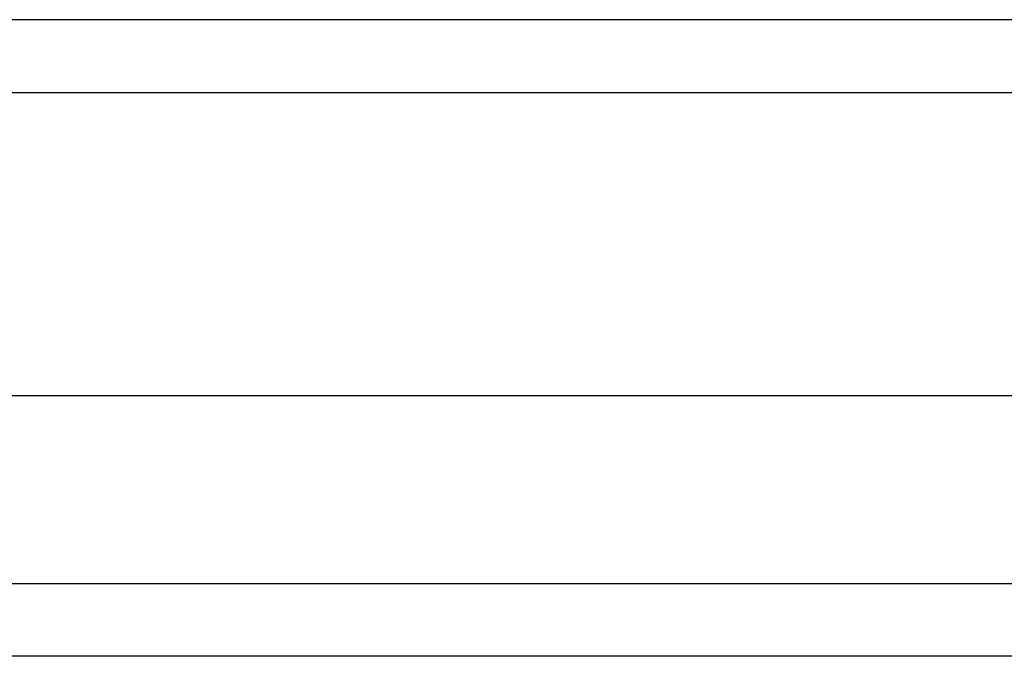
# Model space of a CAD drawing. Header units: inches. Extents: x 40 to 100, y 24.2 to 48.5.
# Tile 56 of 83: x 73.8 to 75.1, y 46.5 to 47.3. Entities that reach past the tile are written whole.
import ezdxf

# ---------------------------------------------------------------- set-up
doc = ezdxf.new("R2010")
doc.units = ezdxf.units.IN
doc.header["$MEASUREMENT"] = 0
doc.layers.add('Visible Edges(ANSI)', color=7, linetype='Continuous', lineweight=25)
doc.layers.add('Visible Tangent Edges(ANSI)', color=7, linetype='Continuous', lineweight=25)

msp = doc.modelspace()

# ---------------------------------------------------------------- linework, layer by layer
at = {"layer": 'Visible Edges(ANSI)'}
for p, q in [((99.9459, 47.3342), (40.1439, 47.3342)), ((99.3362, 46.8224), (40.7535, 46.8224)), ((99.1477, 46.4681), (40.942, 46.4681))]:
    msp.add_line(p, q, dxfattribs=at)
at = {"layer": 'Visible Tangent Edges(ANSI)'}
for p, q in [((40.1439, 47.2352), (99.9459, 47.2352)), ((40.812, 46.5671), (99.2777, 46.5671))]:
    msp.add_line(p, q, dxfattribs=at)

doc.saveas('drawing.dxf')
